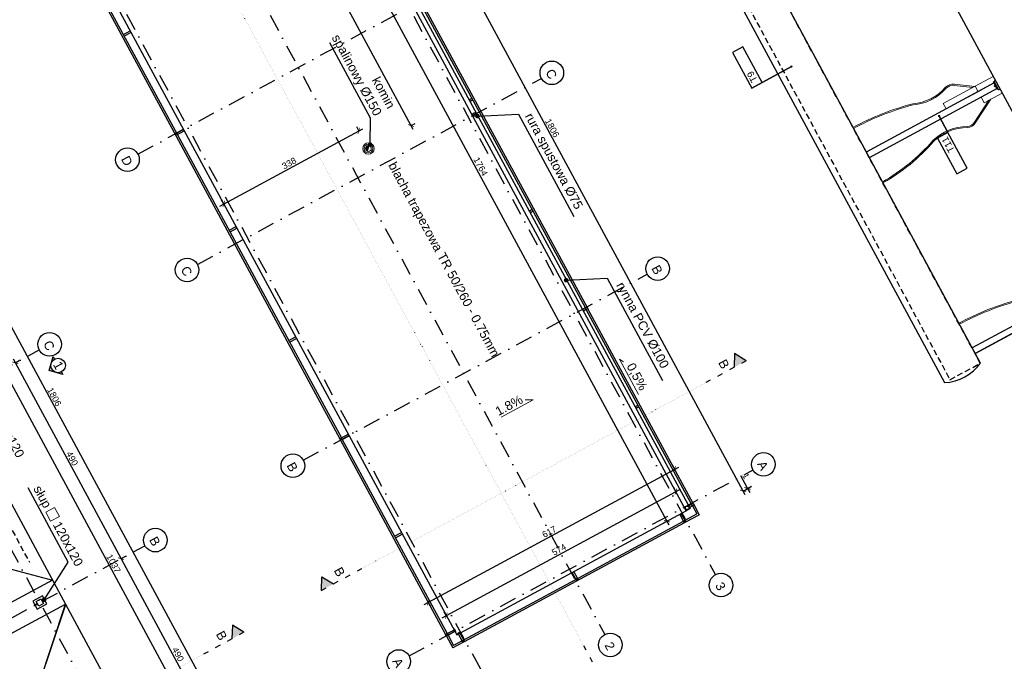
# Model space of a CAD drawing. Header units: millimetres. Extents: x -667476 to -405070, y -32043 to 330643.
# Tile 53 of 55: x -589689 to -568009, y 245643 to 259770. Entities that reach past the tile are written whole.
import ezdxf
from ezdxf.enums import TextEntityAlignment as Align

# ---------------------------------------------------------------- set-up
doc = ezdxf.new("R2010")
doc.units = ezdxf.units.MM
doc.header["$LTSCALE"] = 10
for name, pattern in [('ACAD_ISO03W100', [30, 12, -18]), ('DASHDOT', [25.4, 12.7, -6.35, 0, -6.35]), ('DASHED', [19.05, 12.7, -6.35]), ('DOT2', [3.175, 0, -3.175])]:
    doc.linetypes.add(name, pattern=pattern)
for name, color, linetype in [('01 - grunt', 3, 'Continuous'), ('01 - konstukcja', 7, 'Continuous'), ('02 - drzwi', 252, 'Continuous'), ('02 - drzwi widok', 252, 'Continuous'), ('02-element ponizej', 250, 'Continuous'), ('02-element powyzej', 250, 'DASHED'), ('02-elementy wyposazenia', 250, 'Continuous'), ('03 - instalacje', 2, 'Continuous'), ('04 - hatch sciany', 250, 'Continuous'), ('05 - grafika', 251, 'Continuous'), ('05 - osie', 1, 'DASHDOT'), ('05 - przekroj', 3, 'Continuous'), ('05 - tekst', 1, 'Continuous'), ('05 - tekst 01', 1, 'Continuous'), ('05-grafika', 251, 'Continuous'), ('05-osie', 1, 'DASHDOT'), ('05-przekroj', 3, 'Continuous'), ('05-tekst', 1, 'Continuous'), ('05-wymiary', 3, 'Continuous'), ('05-wymiary PB', 3, 'Continuous'), ('06-elewacja cienka', 250, 'Continuous'), ('06-elewacja gruba', 7, 'Continuous'), ('100_rzut', 3, 'Continuous')]:
    doc.layers.add(name, color=color, linetype=linetype)
doc.layers.get('100_rzut').off()
doc.styles.add('1-100', font='arial.ttf', dxfattribs={"height": 200})
doc.styles.add('1-50', font='arial.ttf', dxfattribs={"height": 100})
doc.styles.get("Standard").update_dxf_attribs({"font": 'arial.ttf'})
doc.dimstyles.new('1-100', dxfattribs={"dimtxt": 140, "dimasz": 100, "dimexe": 100, "dimexo": 300, "dimgap": 30, "dimtad": 1, "dimdec": 0, "dimlfac": 0.1, "dimtxsty": 'Standard', "dimblk": 'ARCHTICK', "dimcen": 0.09, "dimdle": 100, "dimclre": 252, "dimadec": 0, "dimazin": 0, "dimtfac": 1, "dimtdec": 0, "dimtmove": 0, "dimatfit": 3, "dimfxl": 1, "dimfxlon": 1, "dimarcsym": 0})
doc.dimstyles.new('1-50', dxfattribs={"dimtxt": 100, "dimasz": 50, "dimexe": 100, "dimexo": 75, "dimgap": 30, "dimtad": 1, "dimdec": 0, "dimlfac": 0.1, "dimtxsty": 'Standard', "dimblk": 'ARCHTICK', "dimcen": 250, "dimdle": 30, "dimclre": 252, "dimadec": 0, "dimazin": 0, "dimtfac": 1, "dimtdec": 0, "dimtmove": 0, "dimatfit": 3, "dimfxl": 50, "dimfxlon": 1, "dimarcsym": 0})

# ---------------------------------------------------------------- blocks, each defined once
blk = doc.blocks.new('ozn osi')
at = {"layer": '05-grafika'}
blk.add_circle((0, 160), 130, dxfattribs=at)
at = {"layer": '05-osie', "style": '1-50', "flags": 12}
blk.add_attdef('NUMER_OSI', (-60, 203), '', height=100, rotation=270, dxfattribs=at)
blk = doc.blocks.new('_ArchTick')
at = {"color": 0, "linetype": 'ByBlock', "const_width": 0.15}
blk.add_lwpolyline([(-0.5, -0.5), (0.5, 0.5)], dxfattribs=at)
blk = doc.blocks.new('*D855')
at = {"layer": '05-wymiary', "color": 0, "lineweight": -2, "transparency": 16777216}
for p, q in [((-573663, 249452), (-573811, 249726)), ((-573661, 249447), (-573663, 249452)), ((-573661, 249447), (-573613, 249359))]:
    blk.add_line(p, q, dxfattribs=at)
at = {"layer": '05-wymiary', "color": 252, "lineweight": -2, "transparency": 16777216}
for p, q in [((-573664, 249451), (-573575, 249499)), ((-573662, 249447), (-573573, 249495))]:
    blk.add_line(p, q, dxfattribs=at)
at = {"layer": 'Defpoints', "color": 0, "transparency": 16777216}
for p in [(-573663, 249452), (-574729, 248876), (-574726, 248871)]:
    blk.add_point(p, dxfattribs=at)
at = {"layer": '05-wymiary', "color": 0, "lineweight": -2, "transparency": 16777216, "xscale": 100, "yscale": 100, "zscale": 100}
for p, rotation in [((-573663, 249452), 298.3889074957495), ((-573661, 249447), 118.3889074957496)]:
    blk.add_blockref('_ArchTick', p, dxfattribs=dict(at, rotation=rotation))
at = {"layer": '05-wymiary', "color": 0, "transparency": 16777216, "insert": (-573697, 249724), "char_height": 140, "attachment_point": 5, "rotation": 298.3889}
blk.add_mtext('1', dxfattribs=at)
blk = doc.blocks.new('*D856')
at = {"layer": '05-wymiary', "color": 0, "lineweight": -2, "transparency": 16777216}
blk.add_line((-580781, 246892), (-575179, 249920), dxfattribs=at)
at = {"layer": '05-wymiary', "color": 252, "lineweight": -2, "transparency": 16777216}
for p, q in [((-575267, 249871), (-575315, 249960)), ((-580694, 246941), (-580646, 246852))]:
    blk.add_line(p, q, dxfattribs=at)
at = {"layer": 'Defpoints', "color": 0, "transparency": 16777216}
for p in [(-588741, 261831), (-575267, 249872), (-574726, 248871)]:
    blk.add_point(p, dxfattribs=at)
at = {"layer": '05-wymiary', "color": 0, "lineweight": -2, "transparency": 16777216, "xscale": 100, "yscale": 100, "zscale": 100}
for p, rotation in [((-575267, 249872), 28.38890749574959), ((-580693, 246940), 208.3889074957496)]:
    blk.add_blockref('_ArchTick', p, dxfattribs=dict(at, rotation=rotation))
at = {"layer": '05-wymiary', "color": 0, "transparency": 16777216, "insert": (-578028, 248495), "char_height": 140, "attachment_point": 5, "rotation": 28.3889}
blk.add_mtext('617', dxfattribs=at)
blk = doc.blocks.new('*D857')
at = {"layer": '05-wymiary', "color": 0, "lineweight": -2, "transparency": 16777216}
blk.add_line((-585283, 255667), (-582134, 257369), dxfattribs=at)
at = {"layer": '05-wymiary', "color": 252, "lineweight": -2, "transparency": 16777216}
for p, q in [((-582221, 257321), (-582269, 257410)), ((-585194, 255714), (-585242, 255803))]:
    blk.add_line(p, q, dxfattribs=at)
at = {"layer": 'Defpoints', "color": 0, "transparency": 16777216}
for p in [(-582222, 257322), (-582011, 256932), (-580067, 246226)]:
    blk.add_point(p, dxfattribs=at)
at = {"layer": '05-wymiary', "color": 0, "lineweight": -2, "transparency": 16777216, "xscale": 100, "yscale": 100, "zscale": 100}
for p, rotation in [((-582222, 257322), 28.38890749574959), ((-585195, 255715), 208.3889074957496)]:
    blk.add_blockref('_ArchTick', p, dxfattribs=dict(at, rotation=rotation))
at = {"layer": '05-wymiary', "color": 0, "transparency": 16777216, "insert": (-583756, 256608), "char_height": 140, "attachment_point": 5, "rotation": 28.3889}
blk.add_mtext('338', dxfattribs=at)
blk = doc.blocks.new('*D858')
at = {"layer": '05-wymiary', "color": 0, "lineweight": -2, "transparency": 16777216}
blk.add_line((-581024, 257351), (-584589, 263947), dxfattribs=at)
at = {"layer": '05-wymiary', "color": 252, "lineweight": -2, "transparency": 16777216}
for p, q in [((-584542, 263859), (-584453, 263907)), ((-581073, 257439), (-580984, 257487))]:
    blk.add_line(p, q, dxfattribs=at)
at = {"layer": 'Defpoints', "color": 0, "transparency": 16777216}
for p in [(-584541, 263859), (-585480, 263352), (-582011, 256932)]:
    blk.add_point(p, dxfattribs=at)
at = {"layer": '05-wymiary', "color": 0, "lineweight": -2, "transparency": 16777216, "xscale": 100, "yscale": 100, "zscale": 100}
for p, rotation in [((-584541, 263859), 118.3889074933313), ((-581072, 257439), 298.3889074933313)]:
    blk.add_blockref('_ArchTick', p, dxfattribs=dict(at, rotation=rotation))
at = {"layer": '05-wymiary', "color": 0, "transparency": 16777216, "insert": (-582717, 260698), "char_height": 140, "attachment_point": 5, "rotation": 298.3889}
blk.add_mtext('730', dxfattribs=at)
blk = doc.blocks.new('*D859')
at = {"layer": '05-wymiary', "color": 0, "lineweight": -2, "transparency": 16777216}
blk.add_line((-580383, 246600), (-575153, 249426), dxfattribs=at)
at = {"layer": '05-wymiary', "color": 252, "lineweight": -2, "transparency": 16777216}
for p, q in [((-575241, 249378), (-575289, 249467)), ((-580294, 246647), (-580342, 246736))]:
    blk.add_line(p, q, dxfattribs=at)
at = {"layer": 'Defpoints', "color": 0, "transparency": 16777216}
for p in [(-575241, 249379), (-575014, 248957), (-580067, 246226)]:
    blk.add_point(p, dxfattribs=at)
at = {"layer": '05-wymiary', "color": 0, "lineweight": -2, "transparency": 16777216, "xscale": 100, "yscale": 100, "zscale": 100}
for p, rotation in [((-575241, 249379), 28.38890749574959), ((-580295, 246648), 208.3889074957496)]:
    blk.add_blockref('_ArchTick', p, dxfattribs=dict(at, rotation=rotation))
at = {"layer": '05-wymiary', "color": 0, "transparency": 16777216, "insert": (-577816, 248102), "char_height": 140, "attachment_point": 5, "rotation": 28.3889}
blk.add_mtext('574', dxfattribs=at)
blk = doc.blocks.new('*D860')
at = {"layer": '05-wymiary', "color": 0, "lineweight": -2, "transparency": 16777216}
blk.add_line((-575388, 248641), (-583870, 264336), dxfattribs=at)
at = {"layer": '05-wymiary', "color": 252, "lineweight": -2, "transparency": 16777216}
for p, q in [((-583822, 264248), (-583911, 264200)), ((-575435, 248729), (-575524, 248681))]:
    blk.add_line(p, q, dxfattribs=at)
at = {"layer": 'Defpoints', "color": 0, "transparency": 16777216}
for p in [(-583401, 264476), (-583823, 264248), (-575014, 248957)]:
    blk.add_point(p, dxfattribs=at)
at = {"layer": '05-wymiary', "color": 0, "lineweight": -2, "transparency": 16777216, "xscale": 100, "yscale": 100, "zscale": 100}
for p, rotation in [((-583823, 264248), 118.3889074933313), ((-575436, 248729), 298.3889074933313)]:
    blk.add_blockref('_ArchTick', p, dxfattribs=dict(at, rotation=rotation))
at = {"layer": '05-wymiary', "color": 0, "transparency": 16777216, "insert": (-579540, 256537), "char_height": 140, "attachment_point": 5, "rotation": 298.3889}
blk.add_mtext('1764', dxfattribs=at)
blk = doc.blocks.new('sciana1')
at = {"layer": '05-grafika'}
blk.add_lwpolyline([(596, 0), (0, 0), (0, -175), (596, -175)], close=True, dxfattribs=at)
at = {"layer": '05-tekst', "style": '1-50', "flags": 12}
blk.add_attdef('NAZWA_PRZEGRODY', (41, -133), '', height=100, dxfattribs=at)
blk = doc.blocks.new('*D864')
at = {"layer": '05-wymiary', "color": 0, "lineweight": -2, "transparency": 16777216}
blk.add_line((-590225, 252396), (-585201, 243099), dxfattribs=at)
at = {"layer": '05-wymiary', "color": 252, "lineweight": -2, "transparency": 16777216}
for p, q in [((-590222, 252284), (-590090, 252355)), ((-585293, 243163), (-585161, 243235))]:
    blk.add_line(p, q, dxfattribs=at)
at = {"layer": 'Defpoints', "color": 0, "transparency": 16777216}
for p in [(-591509, 251589), (-585249, 243187), (-586351, 242591)]:
    blk.add_point(p, dxfattribs=at)
at = {"layer": '05-wymiary', "color": 0, "lineweight": -2, "transparency": 16777216, "xscale": 100, "yscale": 100, "zscale": 100}
for p, rotation in [((-590178, 252308), 118.3889074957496), ((-585249, 243187), 298.3889074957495)]:
    blk.add_blockref('_ArchTick', p, dxfattribs=dict(at, rotation=rotation))
at = {"layer": '05-wymiary', "color": 0, "transparency": 16777216, "insert": (-587624, 247796), "char_height": 140, "attachment_point": 5, "rotation": 298.3889}
blk.add_mtext('1037', dxfattribs=at)
blk = doc.blocks.new('*D868')
at = {"layer": '05-wymiary', "color": 0, "lineweight": -2, "transparency": 16777216}
blk.add_line((-589834, 252303), (-587409, 247816), dxfattribs=at)
at = {"layer": '05-wymiary', "color": 252, "lineweight": -2, "transparency": 16777216}
for p, q in [((-589788, 252215), (-589699, 252263)), ((-587458, 247904), (-587369, 247952))]:
    blk.add_line(p, q, dxfattribs=at)
at = {"layer": 'Defpoints', "color": 0, "transparency": 16777216}
for p in [(-591355, 251367), (-587457, 247904), (-589140, 246995)]:
    blk.add_point(p, dxfattribs=at)
at = {"layer": '05-wymiary', "color": 0, "lineweight": -2, "transparency": 16777216, "xscale": 100, "yscale": 100, "zscale": 100}
for p, rotation in [((-589787, 252215), 118.3889074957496), ((-587457, 247904), 298.3889074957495)]:
    blk.add_blockref('_ArchTick', p, dxfattribs=dict(at, rotation=rotation))
at = {"layer": '05-wymiary', "color": 0, "transparency": 16777216, "insert": (-588533, 250108), "char_height": 140, "attachment_point": 5, "rotation": 298.3889}
blk.add_mtext('490', dxfattribs=at)
blk = doc.blocks.new('*D869')
at = {"layer": '05-wymiary', "color": 0, "lineweight": -2, "transparency": 16777216}
blk.add_line((-587505, 247992), (-585080, 243506), dxfattribs=at)
at = {"layer": '05-wymiary', "color": 252, "lineweight": -2, "transparency": 16777216}
for p, q in [((-587458, 247904), (-587369, 247952)), ((-585128, 243593), (-585039, 243641))]:
    blk.add_line(p, q, dxfattribs=at)
at = {"layer": 'Defpoints', "color": 0, "transparency": 16777216}
for p in [(-589140, 246995), (-585127, 243594), (-586810, 242684)]:
    blk.add_point(p, dxfattribs=at)
at = {"layer": '05-wymiary', "color": 0, "lineweight": -2, "transparency": 16777216, "xscale": 100, "yscale": 100, "zscale": 100}
for p, rotation in [((-587457, 247904), 118.3889074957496), ((-585127, 243594), 298.3889074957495)]:
    blk.add_blockref('_ArchTick', p, dxfattribs=dict(at, rotation=rotation))
at = {"layer": '05-wymiary', "color": 0, "transparency": 16777216, "insert": (-586203, 245797), "char_height": 140, "attachment_point": 5, "rotation": 298.3889}
blk.add_mtext('490', dxfattribs=at)
blk = doc.blocks.new('*D871')
at = {"layer": '05-wymiary', "color": 0, "lineweight": -2, "transparency": 16777216}
blk.add_line((-593356, 259448), (-584674, 243384), dxfattribs=at)
at = {"layer": '05-wymiary', "color": 252, "lineweight": -2, "transparency": 16777216}
for p, q in [((-593309, 259359), (-593220, 259407)), ((-584722, 243471), (-584634, 243519))]:
    blk.add_line(p, q, dxfattribs=at)
at = {"layer": 'Defpoints', "color": 0, "transparency": 16777216}
for p in [(-594937, 258480), (-584722, 243472), (-586351, 242591)]:
    blk.add_point(p, dxfattribs=at)
at = {"layer": '05-wymiary', "color": 0, "lineweight": -2, "transparency": 16777216, "xscale": 100, "yscale": 100, "zscale": 100}
for p, rotation in [((-593308, 259360), 118.3889074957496), ((-584722, 243472), 298.3889074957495)]:
    blk.add_blockref('_ArchTick', p, dxfattribs=dict(at, rotation=rotation))
at = {"layer": '05-wymiary', "color": 0, "transparency": 16777216, "insert": (-588926, 251464), "char_height": 140, "attachment_point": 5, "rotation": 298.3889}
blk.add_mtext('1806', dxfattribs=at)
blk = doc.blocks.new('*D872')
at = {"layer": '05-wymiary', "color": 0, "lineweight": -2, "transparency": 16777216}
blk.add_line((-585966, 242090), (-586370, 241871), dxfattribs=at)
at = {"layer": '05-wymiary', "color": 252, "lineweight": -2, "transparency": 16777216}
for p, q in [((-586054, 242043), (-586006, 241954)), ((-586283, 241919), (-586235, 241831))]:
    blk.add_line(p, q, dxfattribs=at)
at = {"layer": 'Defpoints', "color": 0, "transparency": 16777216}
for p in [(-589181, 247282), (-586351, 242591), (-586282, 241919)]:
    blk.add_point(p, dxfattribs=at)
at = {"layer": '05-wymiary', "color": 0, "lineweight": -2, "transparency": 16777216, "xscale": 100, "yscale": 100, "zscale": 100}
for p, rotation in [((-586282, 241919), 208.3889074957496), ((-586054, 242042), 28.38890749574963)]:
    blk.add_blockref('_ArchTick', p, dxfattribs=dict(at, rotation=rotation))
at = {"layer": '05-wymiary', "color": 0, "transparency": 16777216, "insert": (-586113, 242125), "char_height": 140, "attachment_point": 5, "rotation": 28.3889}
blk.add_mtext('26', dxfattribs=at)
blk = doc.blocks.new('*D873')
at = {"layer": '05-wymiary', "color": 0, "lineweight": -2, "transparency": 16777216}
blk.add_line((-586194, 241966), (-591631, 239028), dxfattribs=at)
at = {"layer": '05-wymiary', "color": 252, "lineweight": -2, "transparency": 16777216}
for p, q in [((-586283, 241919), (-586235, 241831)), ((-591544, 239076), (-591496, 238987))]:
    blk.add_line(p, q, dxfattribs=at)
at = {"layer": 'Defpoints', "color": 0, "transparency": 16777216}
for p in [(-589181, 247282), (-594442, 244439), (-591543, 239075)]:
    blk.add_point(p, dxfattribs=at)
at = {"layer": '05-wymiary', "color": 0, "lineweight": -2, "transparency": 16777216, "xscale": 100, "yscale": 100, "zscale": 100}
for p, rotation in [((-586282, 241919), 28.38890749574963), ((-591543, 239075), 208.3889074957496)]:
    blk.add_blockref('_ArchTick', p, dxfattribs=dict(at, rotation=rotation))
at = {"layer": '05-wymiary', "color": 0, "transparency": 16777216, "insert": (-588961, 240586), "char_height": 140, "attachment_point": 5, "rotation": 28.3889}
blk.add_mtext('598', dxfattribs=at)
blk = doc.blocks.new('rozeta')
at = {"layer": '05-przekroj'}
h = blk.add_hatch(color=256, dxfattribs=at)
h.paths.add_polyline_path([(-113, -113), (-227, -227), (-160, -227, -0.198912)])
h.paths.add_polyline_path([(0, 0), (-113, -113, -0.414214), (113, -113)])
h.paths.add_polyline_path([(113, -113, -0.198912), (160, -227), (227, -227)])
for points in [[(-160, -227), (-227, -227), (0, 0), (227, -227)], [(227, -227), (160, -227)]]:
    blk.add_lwpolyline(points, dxfattribs=at)
blk.add_circle((0, -227), 160, dxfattribs=at)
blk = doc.blocks.new('myjnia ręczna')
at = {"layer": '04 - hatch sciany'}
h = blk.add_hatch(color=256, dxfattribs=at)
h.dxf.hatch_style = 2
h.paths.add_polyline_path([(478991, -869378), (478471, -869378), (478471, -875158), (480491, -875158), (480491, -869378), (479971, -869378), (479971, -869278), (480591, -869278), (480591, -875258), (478371, -875258), (478371, -869278), (478991, -869278)])
at = {"layer": '01 - konstukcja'}
for points in [[(478991, -869378), (478471, -869378), (478471, -875158), (480491, -875158), (480491, -869378), (479971, -869378), (479971, -869278), (480591, -869278), (480591, -875258), (478371, -875258), (478371, -869278), (478991, -869278)], [(468244, -869558), (468364, -869558), (468364, -869438), (468244, -869438)], [(473144, -869558), (473264, -869558), (473264, -869438), (473144, -869438)], [(480804, -869558), (480924, -869558), (480924, -869438), (480804, -869438)], [(485704, -869558), (485824, -869558), (485824, -869438), (485704, -869438)], [(468244, -872328), (468364, -872328), (468364, -872208), (468244, -872208)], [(473144, -872328), (473264, -872328), (473264, -872208), (473144, -872208)], [(480804, -872328), (480924, -872328), (480924, -872208), (480804, -872208)], [(485704, -872328), (485824, -872328), (485824, -872208), (485704, -872208)], [(468244, -875098), (468364, -875098), (468364, -874978), (468244, -874978)], [(473144, -875098), (473264, -875098), (473264, -874978), (473144, -874978)], [(478044, -875098), (478164, -875098), (478164, -874978), (478044, -874978)], [(480804, -875098), (480924, -875098), (480924, -874978), (480804, -874978)], [(485704, -875098), (485824, -875098), (485824, -874978), (485704, -874978)]]:
    blk.add_lwpolyline(points, close=True, dxfattribs=at)
at = {"layer": '02 - drzwi'}
blk.add_lwpolyline([(479011, -868338), (479051, -868338), (479051, -869278), (479011, -869278)], close=True, dxfattribs=at)
at = {"layer": '02 - drzwi widok', "lineweight": 0}
blk.add_arc((479011, -869278), 940, 360, 87.5611, dxfattribs=at)
at = {"layer": '02-element ponizej', "color": 251}
for p, q in [((468004, -875518), (468004, -869018)), ((472904, -869018), (468004, -869018)), ((470244, -870758), (468604, -869018)), ((468604, -869018), (468604, -875518)), ((471264, -870758), (472894, -869018)), ((472904, -875518), (472904, -869018)), ((477804, -869018), (472904, -869018)), ((475144, -870758), (473504, -869018)), ((473504, -869018), (473504, -875518)), ((476164, -870758), (477794, -869018)), ((477794, -875518), (477794, -869018)), ((481164, -869018), (477794, -869018)), ((481164, -869018), (481164, -875518)), ((481164, -869018), (486064, -869018)), ((483824, -870758), (485464, -869018)), ((485464, -875518), (485464, -869018)), ((486064, -875518), (486064, -869018)), ((470244, -873778), (468604, -875518)), ((471264, -873778), (472894, -875518)), ((475144, -873778), (473504, -875518)), ((476164, -873778), (477794, -875518)), ((482804, -873778), (481164, -875518)), ((483824, -873778), (485464, -875518)), ((472894, -875518), (468004, -875518)), ((477794, -875518), (472904, -875518)), ((477794, -875518), (481164, -875518)), ((481164, -875518), (486064, -875518))]:
    blk.add_line(p, q, dxfattribs=at)
for points in [[(470244, -873778), (471264, -873778), (471264, -870758), (470244, -870758)], [(475144, -873778), (476164, -873778), (476164, -870758), (475144, -870758)], [(482804, -873778), (483824, -873778), (483824, -870758), (482804, -870758)]]:
    blk.add_lwpolyline(points, close=True, dxfattribs=at)
blk.add_lwpolyline([(470689, -873518, 1), (470809, -873518, 1)], format="xyb", close=True, dxfattribs=at)
at = {"layer": '02-element powyzej', "linetype": 'DASHED'}
blk.add_line((478991, -869378), (479971, -869378), dxfattribs=at)
blk = doc.blocks.new('*D895')
at = {"layer": '05-wymiary', "color": 0, "lineweight": -2, "transparency": 16777216}
blk.add_line((-573713, 249306), (-582394, 265369), dxfattribs=at)
at = {"layer": '05-wymiary', "color": 252, "lineweight": -2, "transparency": 16777216}
for p, q in [((-582347, 265280), (-582259, 265328)), ((-573761, 249393), (-573672, 249441))]:
    blk.add_line(p, q, dxfattribs=at)
at = {"layer": 'Defpoints', "color": 0, "transparency": 16777216}
for p in [(-582347, 265281), (-583312, 264759), (-574726, 248871)]:
    blk.add_point(p, dxfattribs=at)
at = {"layer": '05-wymiary', "color": 0, "lineweight": -2, "transparency": 16777216, "xscale": 100, "yscale": 100, "zscale": 100}
for p, rotation in [((-582347, 265281), 118.3889074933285), ((-573760, 249394), 298.3889074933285)]:
    blk.add_blockref('_ArchTick', p, dxfattribs=dict(at, rotation=rotation))
at = {"layer": '05-wymiary', "color": 0, "transparency": 16777216, "insert": (-577964, 257385), "char_height": 140, "attachment_point": 5, "rotation": 298.3889}
blk.add_mtext('1806', dxfattribs=at)

msp = doc.modelspace()

# ---------------------------------------------------------------- hatches: boundary and pattern name
at = {"layer": '02-element ponizej', "lineweight": 0}
h = msp.add_hatch(dxfattribs=at)
h.set_pattern_fill('ANSI31', color=256, scale=0.8, angle=-61.61109, style=0)
h.set_pattern_definition([(343.3889075, (-607284.66454, 371412.81428), (0.0285873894, 0.0958267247), [])])
h.paths.add_polyline_path([(-582041.2, 256988.1, -0.1989124), (-581992.5, 256993.1), (-582029.1, 256870.5, -0.6681786)])
at = {"layer": '05-przekroj'}
h = msp.add_hatch(color=256, dxfattribs=at)
h.dxf.hatch_style = 1
h.paths.add_polyline_path([(-573946.7, 252417.2), (-573955.1, 252117.3), (-573691.2, 252259.9)])
h = msp.add_hatch(color=256, dxfattribs=at)
h.dxf.hatch_style = 1
h.paths.add_polyline_path([(-583035.3, 247504.5), (-582779.8, 247347.2), (-583043.7, 247204.6)])
h = msp.add_hatch(color=256, dxfattribs=at)
h.dxf.hatch_style = 1
h.paths.add_polyline_path([(-585006, 246439.4), (-585014.5, 246139.5), (-584750.5, 246282.2)])

# ---------------------------------------------------------------- linework, layer by layer
at = {"layer": '01 - grunt'}
msp.add_line((-574896.9, 270809.7), (-565128.7, 252735.4), dxfattribs=at)
at = {"layer": '02-element ponizej'}
for p, q in [((-577231.4, 253422.7), (-583184.1, 264437.1)), ((-577196.2, 253441.7), (-583148.9, 264456.1)), ((-588600.8, 261571), (-582642, 250545.2)), ((-588565.6, 261590), (-582606.8, 250564.2)), ((-587406.9, 259446.1), (-587255.6, 259527.9)), ((-587387.9, 259410.9), (-587236.6, 259492.7)), ((-579727.5, 258041.4), (-579790.9, 258007.1)), ((-579708.5, 258006.2), (-579771.9, 257971.9)), ((-586235.4, 257278.4), (-586084.1, 257360.2)), ((-586235.4, 257278.4), (-586084.1, 257360.2)), ((-586270.6, 257259.4), (-586251.6, 257224.2)), ((-586235.4, 257278.4), (-586216.4, 257243.2)), ((-586216.4, 257243.2), (-586065.1, 257325)), ((-586216.4, 257243.2), (-586065.1, 257325)), ((-578402.9, 255590.4), (-578466.3, 255556.2)), ((-578383.9, 255555.2), (-578447.2, 255521)), ((-585077.2, 255135.4), (-584925.9, 255217.1)), ((-585058.2, 255100.2), (-584906.9, 255182)), ((-577231.4, 253422.7), (-577294.7, 253388.5)), ((-577231.4, 253422.7), (-577294.7, 253388.5)), ((-577212.4, 253387.5), (-577275.7, 253353.3)), ((-577212.4, 253387.5), (-577275.7, 253353.3)), ((-577231.4, 253422.7), (-577212.4, 253387.5)), ((-574895.5, 249100.6), (-577212.4, 253387.5)), ((-577196.2, 253441.7), (-577177.2, 253406.6)), ((-574860.3, 249119.6), (-577177.2, 253406.6)), ((-583765, 252707.3), (-583613.7, 252789.1)), ((-583746, 252672.1), (-583594.6, 252753.9)), ((-576073.2, 251279.7), (-576136.5, 251245.4)), ((-576054.2, 251244.5), (-576117.5, 251210.3)), ((-582606.8, 250564.2), (-582455.4, 250646)), ((-582606.8, 250564.2), (-582455.4, 250646)), ((-582622.9, 250510), (-582642, 250545.2)), ((-582622.9, 250510), (-580312.2, 246234.5)), ((-582587.7, 250529), (-582606.8, 250564.2)), ((-582587.7, 250529), (-582436.4, 250610.8)), ((-582587.7, 250529), (-582436.4, 250610.8)), ((-582587.7, 250529), (-580277, 246253.5)), ((-575039.1, 248747.9), (-575120.9, 248899.2)), ((-574895.5, 249100.6), (-574958.8, 249066.3)), ((-574876.5, 249065.4), (-574939.8, 249031.1)), ((-574876.5, 249065.4), (-574780.4, 248887.7)), ((-574841.3, 249084.4), (-574726.2, 248871.5)), ((-577458.4, 247440.4), (-575074.3, 248728.9)), ((-577439.4, 247405.2), (-575055.3, 248693.7)), ((-575074.3, 248728.9), (-575156.1, 248880.2)), ((-575039.1, 248747.9), (-574780.4, 248887.7)), ((-575020.1, 248712.7), (-574726.2, 248871.5)), ((-581435.2, 248396.6), (-581283.9, 248478.3)), ((-581416.2, 248361.4), (-581264.9, 248443.1)), ((-577443.2, 247454.3), (-577522.6, 247601.2)), ((-577408, 247473.3), (-577487.4, 247620.2)), ((-579912.9, 246113.9), (-577458.4, 247440.4)), ((-579893.8, 246078.7), (-577439.4, 247405.2)), ((-580277, 246253.5), (-580118.7, 246339.1)), ((-580258, 246218.3), (-580099.7, 246303.9)), ((-580293.2, 246199.3), (-580152.5, 245938.9)), ((-580258, 246218.3), (-580136.3, 245993.1)), ((-579948, 246094.8), (-580136.3, 245993.1)), ((-579948, 246094.8), (-580033.6, 246253.2)), ((-579912.9, 246113.9), (-579998.4, 246272.2)), ((-579929, 246059.7), (-580152.5, 245938.9))]:
    msp.add_line(p, q, dxfattribs=at)
at = {"layer": '02-element ponizej', "color": 251}
msp.add_line((-589431.3, 244632.1), (-588680.2, 246902.2), dxfattribs=at)
at = {"layer": '02-element ponizej'}
for points in [[(-583312.6, 264523.4), (-574925.6, 249004.7), (-575013.5, 248957.2), (-583400.5, 264475.8)], [(-588453.8, 261744.8), (-580066.8, 246226.2), (-575013.5, 248957.2), (-583400.5, 264475.8)], [(-586235.4, 257278.4), (-586270.6, 257259.4), (-586251.6, 257224.2), (-586216.4, 257243.2)], [(-586235.4, 257278.4), (-586270.6, 257259.4), (-586251.6, 257224.2), (-586216.4, 257243.2)], [(-577231.4, 253422.7), (-577196.2, 253441.7), (-577177.2, 253406.6), (-577212.4, 253387.5)], [(-577231.4, 253422.7), (-577196.2, 253441.7), (-577177.2, 253406.6), (-577212.4, 253387.5)], [(-582587.7, 250529), (-582622.9, 250510), (-582642, 250545.2), (-582606.8, 250564.2)], [(-582587.7, 250529), (-582622.9, 250510), (-582642, 250545.2), (-582606.8, 250564.2)], [(-574895.5, 249100.6), (-574860.3, 249119.6), (-574841.3, 249084.4), (-574876.5, 249065.4)], [(-575039.1, 248747.9), (-575020.1, 248712.7), (-575055.3, 248693.7), (-575074.3, 248728.9)], [(-577388.9, 247438.1), (-577424.1, 247419.1), (-577443.2, 247454.3), (-577408, 247473.3)], [(-580112.9, 246353.6), (-580123.4, 246347.9), (-580094.9, 246295.1), (-580084.4, 246300.8)], [(-580258, 246218.3), (-580293.2, 246199.3), (-580312.2, 246234.5), (-580277, 246253.5)], [(-580048.1, 246259), (-580042.4, 246248.4), (-579989.6, 246277), (-579995.3, 246287.5)], [(-579912.9, 246113.9), (-579893.8, 246078.7), (-579929, 246059.7), (-579948, 246094.8)]]:
    msp.add_lwpolyline(points, close=True, dxfattribs=at)
at = {"layer": '02-element ponizej', "color": 251}
msp.add_lwpolyline([(-589187.1, 247082.9), (-589398.3, 246968.8), (-589303.2, 246792.8), (-589092, 246907), (-589187.1, 247082.9)], close=True, dxfattribs=at)
at = {"layer": '02-element ponizej', "lineweight": 0}
for radius in [126, 96, 64]:
    msp.add_circle((-582010.8, 256931.8), radius, dxfattribs=at)
at = {"layer": '02-element ponizej'}
msp.add_circle((-574991.8, 249021.6), 37.5, dxfattribs=at)
at = {"layer": '02-element ponizej', "color": 251}
for centre in [(-589167.7, 246979.7), (-589322.6, 246896)]:
    msp.add_circle(centre, 12, dxfattribs=at)
at = {"layer": '02-element powyzej', "linetype": 'DASHED'}
msp.add_line((-589941.9, 248689.8), (-589476, 247827.6), dxfattribs=at)
at = {"layer": '02-elementy wyposazenia', "linetype": 'Continuous', "lineweight": 0}
for points in [[(-568189.6, 258399), (-568253.3, 258516.9), (-568649.2, 258302.9), (-568585.5, 258185.1), (-568230, 258377.2)], [(-568123, 258275.9), (-568056.9, 258153.6), (-568452.8, 257939.7), (-568518.9, 258061.9), (-568163.5, 258254)]]:
    msp.add_lwpolyline(points, dxfattribs=at)
for points in [[(-571341.6, 257395.7, -0.0602277), (-570022.3, 257919.1, 0.1965742), (-569303.4, 258281.9, -0.2418798), (-569106.5, 258348.4), (-568660.8, 258296.7)], [(-571329.7, 257373.7, -0.0600699), (-570018.7, 257894.3, 0.1959683), (-569285.5, 258264.5, -0.2424089), (-569109.8, 258323.7), (-568699.1, 258276)], [(-570681.6, 256174.5, 0.0835792), (-569564.3, 257089.1, -0.1964081), (-568818.3, 257394, 0.2418798), (-568641.2, 257502.8), (-568303, 258020.6)], [(-570693.2, 256196, 0.083684), (-569581.1, 257107.7, -0.1958065), (-568820.2, 257418.9, 0.2424089), (-568662.3, 257516.1), (-568349.2, 257995.7)], [(-569011.9, 253085, -0.0602277), (-567692.6, 253608.3, 0.1965742), (-566973.7, 253971.2, -0.2418798), (-566776.8, 254037.7), (-566331, 253985.9)], [(-569000, 253063, -0.0600699), (-567689, 253583.6, 0.1959683), (-566955.8, 253953.8, -0.2424089), (-566780.1, 254012.9), (-566369.4, 253965.2)]]:
    msp.add_lwpolyline(points, format="xyb", dxfattribs=at)
msp.add_lwpolyline([(-568585.5, 258185.1), (-568649.2, 258302.9), (-569353, 257922.6), (-569289.3, 257804.7)], close=True, dxfattribs=at)
at = {"layer": '03 - instalacje', "linetype": 'DASHED', "ltscale": 2}
msp.add_circle((-579672.8, 257682.9), 37.5, dxfattribs=at)
at = {"layer": '05 - grafika', "linetype": 'DASHED'}
for p, q in [((-568537.4, 252207), (-577135.5, 268116.3)), ((-577803.2, 267753.2), (-569205.1, 251844)), ((-569205.1, 251844), (-568536.5, 252205.4))]:
    msp.add_line(p, q, dxfattribs=at)
at = {"layer": '05 - przekroj', "linetype": 'DOT2'}
for p, q in [((-587174.8, 264311.2), (-577269.4, 245983)), ((-582154.6, 247685.2), (-574580.4, 251779.4)), ((-595949.7, 240229.6), (-585639.7, 245801.6))]:
    msp.add_line(p, q, dxfattribs=at)
at = {"layer": '05-grafika', "linetype": 'Continuous', "lineweight": 0, "ltscale": 0.2}
for p, q in [((-576483.3, 252298.2), (-576061.9, 251518.4)), ((-576483.3, 252298.2), (-576391.9, 252237.2)), ((-579087.1, 251018.1), (-578380.8, 251399.9)), ((-578380.8, 251399.9), (-578560.6, 251398.3))]:
    msp.add_line(p, q, dxfattribs=at)
at = {"layer": '05-osie', "ltscale": 3}
for p, q in [((-584274.6, 265878.6), (-574369.2, 247550.4)), ((-586711.5, 264561.6), (-576806, 246233.4)), ((-589148.4, 263244.5), (-579242.9, 244916.4)), ((-596789.8, 260897.8), (-585734, 240441.1)), ((-587086.8, 256811.4), (-579512.6, 260905.6)), ((-585774.6, 254383.4), (-578200.4, 258477.6)), ((-583444.9, 250072.6), (-575870.7, 254166.8)), ((-599569.7, 246927.8), (-589259.7, 252499.8)), ((-581115.1, 245761.9), (-573540.9, 249856.1)), ((-597240, 242617.1), (-586930, 248189.1))]:
    msp.add_line(p, q, dxfattribs=at)
at = {"layer": '05-przekroj'}
for points in [[(-573691.2, 252259.9), (-573946.7, 252417.2), (-573955.1, 252117.3)], [(-583043.7, 247204.6), (-583035.3, 247504.5), (-582779.8, 247347.2)], [(-584750.5, 246282.2), (-585006, 246439.4), (-585014.5, 246139.5)]]:
    msp.add_lwpolyline(points, dxfattribs=at)
at = {"layer": '05-przekroj', "linetype": 'ACAD_ISO03W100'}
for points in [[(-573691.2, 252259.9), (-574580.4, 251779.4)], [(-583043.7, 247204.6), (-582154.6, 247685.2)], [(-584750.5, 246282.2), (-585639.7, 245801.6)], [(-576788.8, 245093.8), (-577269.4, 245983)]]:
    msp.add_lwpolyline(points, dxfattribs=at)
at = {"layer": '05-tekst', "linetype": 'Continuous', "lineweight": 0}
msp.add_lwpolyline([(-588920.9, 249030.5), (-588815.1, 248834.7), (-589010.8, 248728.9), (-589116.7, 248924.7)], close=True, dxfattribs=at)
at = {"layer": '06-elewacja cienka'}
for p, q in [((-568230, 258377.2), (-571048.7, 256853.8)), ((-568163.5, 258254), (-570982.2, 256730.7)), ((-568230.2, 258411.2), (-568244.3, 258403.6)), ((-568149.2, 258227.6), (-568244.3, 258403.6)), ((-568135.1, 258235.2), (-568230.2, 258411.2)), ((-568215, 258317.1), (-568223.4, 258312.6)), ((-568213.9, 258295), (-568223.4, 258312.6)), ((-568218.7, 258323.9), (-568207.5, 258329.9)), ((-568201.8, 258292.7), (-568218.7, 258323.9)), ((-568214.5, 258316.1), (-568218.7, 258323.9)), ((-568214.5, 258316.1), (-568203.3, 258322.1)), ((-568205.5, 258299.5), (-568213.9, 258295)), ((-568209.1, 258332.8), (-568206.8, 258334.1)), ((-568189.1, 258295.8), (-568209.1, 258332.8)), ((-568186.8, 258297.1), (-568206.8, 258334.1)), ((-568206, 258300.5), (-568194.9, 258306.5)), ((-568194.4, 258305.5), (-568203.9, 258323.1)), ((-568201.8, 258292.7), (-568190.7, 258298.7)), ((-568189.1, 258295.8), (-568186.8, 258297.1)), ((-568135.1, 258235.2), (-568149.2, 258227.6)), ((-565900.3, 254066.4), (-568719, 252543.1)), ((-565833.8, 253943.3), (-568652.4, 252419.9))]:
    msp.add_line(p, q, dxfattribs=at)
msp.add_lwpolyline([(-568532.1, 252207.7), (-577131.1, 268118.6)], dxfattribs=at)
for centre, radius, start, end in [((-568189.4, 258394.5), 44.1, 115.83461, 157.8131), ((-568196.8, 258315.6), 26.8, 186.46709, 230.31072), ((-568211.9, 258322.5), 5.31, 152.01534, 264.76248), ((-568194.7, 258316.7), 17.7, 178.38891, 238.38891), ((-568199.3, 258299.1), 5.31, 152.01534, 264.76248), ((-568126.7, 258278.5), 44.1, 258.96472, 300.9432)]:
    msp.add_arc(centre, radius, start, end, dxfattribs=at)
for p in [(-568206.8, 258328.5), (-568206.8, 258328.5), (-568206.8, 258328.5), (-568206.8, 258328.5), (-568203.9, 258323.1), (-568203.9, 258323.1), (-568194.4, 258305.5), (-568194.4, 258305.5), (-568191.4, 258300.1), (-568191.4, 258300.1), (-568191.4, 258300.1), (-568191.4, 258300.1)]:
    msp.add_point(p, dxfattribs=at)
at = {"layer": '06-elewacja gruba'}
for points in [[(-577922.9, 267690.7), (-569323.9, 251779.8)], [(-568532.1, 252207.7), (-568648, 252422.3), (-565833.8, 253943.3), (-565819.5, 253916.9), (-565805.4, 253924.5)]]:
    msp.add_lwpolyline(points, dxfattribs=at)
msp.add_arc((-569380.6, 252831.4), 1053.1, 273.09142, 323.6864, dxfattribs=at)

# ---------------------------------------------------------------- block references
at = {"layer": '05 - osie'}
ref = msp.add_blockref('ozn osi', (-578253.4, 258448.2), dxfattribs=dict(at, xscale=2, yscale=2, zscale=2, rotation=298.3889074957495))
ref.add_attrib('NUMER_OSI', 'C', dxfattribs={"height": 200, "rotation": 298.38891, "style": '1-50'}).set_placement((-578071.2, 258526.6), align=Align.CENTER)
ref = msp.add_blockref('ozn osi', (-587597.6, 256535.4), dxfattribs=dict(at, xscale=2, yscale=2, zscale=2, rotation=298.3889074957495))
ref.add_attrib('NUMER_OSI', 'D', dxfattribs={"height": 200, "rotation": 298.38891, "style": '1-50'}).set_placement((-587415.5, 256613.9), align=Align.CENTER)
ref = msp.add_blockref('ozn osi', (-586285.4, 254107.3), dxfattribs=dict(at, xscale=2, yscale=2, zscale=2, rotation=298.3889074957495))
ref.add_attrib('NUMER_OSI', 'C', dxfattribs={"height": 200, "rotation": 298.38891, "style": '1-50'}).set_placement((-586103.2, 254185.8), align=Align.CENTER)
ref = msp.add_blockref('ozn osi', (-575923.7, 254137.4), dxfattribs=dict(at, xscale=2, yscale=2, zscale=2, rotation=298.3889074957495))
ref.add_attrib('NUMER_OSI', 'B', dxfattribs={"height": 200, "rotation": 298.38891, "style": '1-50'}).set_placement((-575741.5, 254215.9), align=Align.CENTER)
ref = msp.add_blockref('ozn osi', (-589312.8, 252470.4), dxfattribs=dict(at, xscale=2, yscale=2, zscale=2, rotation=298.3889074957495))
ref.add_attrib('NUMER_OSI', 'C', dxfattribs={"height": 200, "rotation": 298.38891, "style": '1-50'}).set_placement((-589130.6, 252548.9), align=Align.CENTER)
ref = msp.add_blockref('ozn osi', (-583955.7, 249796.6), dxfattribs=dict(at, xscale=2, yscale=2, zscale=2, rotation=298.3889074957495))
ref.add_attrib('NUMER_OSI', 'B', dxfattribs={"height": 200, "rotation": 298.38891, "style": '1-50'}).set_placement((-583773.5, 249875.1), align=Align.CENTER)
ref = msp.add_blockref('ozn osi', (-573594.2, 249827.3), dxfattribs=dict(at, xscale=2, yscale=2, zscale=2, rotation=298.3889074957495))
ref.add_attrib('NUMER_OSI', 'A', dxfattribs={"height": 200, "rotation": 298.38891, "style": '1-50'}).set_placement((-573412.1, 249905.8), align=Align.CENTER)
ref = msp.add_blockref('ozn osi', (-586983, 248159.7), dxfattribs=dict(at, xscale=2, yscale=2, zscale=2, rotation=298.3889074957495))
ref.add_attrib('NUMER_OSI', 'B', dxfattribs={"height": 200, "rotation": 298.38891, "style": '1-50'}).set_placement((-586800.9, 248238.2), align=Align.CENTER)
ref = msp.add_blockref('ozn osi', (-574527.6, 247169.2), dxfattribs=dict(at, xscale=2, yscale=2, zscale=2, rotation=298.3889074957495))
ref.add_attrib('NUMER_OSI', '3', dxfattribs={"height": 200, "rotation": 298.38891, "style": '1-50'}).set_placement((-574345.4, 247247.7), align=Align.CENTER)
ref = msp.add_blockref('ozn osi', (-576964.5, 245852.2), dxfattribs=dict(at, xscale=2, yscale=2, zscale=2, rotation=298.3889074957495))
ref.add_attrib('NUMER_OSI', '2', dxfattribs={"height": 200, "rotation": 298.38891, "style": '1-50'}).set_placement((-576782.3, 245930.7), align=Align.CENTER)
ref = msp.add_blockref('ozn osi', (-581626.2, 245486.4), dxfattribs=dict(at, xscale=2, yscale=2, zscale=2, rotation=298.3889074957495))
ref.add_attrib('NUMER_OSI', 'A', dxfattribs={"height": 200, "rotation": 298.38891, "style": '1-50'}).set_placement((-581444.1, 245564.9), align=Align.CENTER)
at = {"layer": '05-tekst'}
ref = msp.add_blockref('sciana1', (-573570.4, 258264.7), dxfattribs=dict(at, xscale=1.5, yscale=1.5, zscale=1.5, rotation=118.3889074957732))
ref.add_attrib('NAZWA_PRZEGRODY', 'T9', (-573437.6, 258439.9), dxfattribs={"height": 150, "rotation": 118.38891, "style": '1-100'})
ref = msp.add_blockref('sciana1', (-569248.8, 257286.9), dxfattribs=dict(at, xscale=1.5, yscale=1.5, zscale=1.5, rotation=298.3889074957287))
ref.add_attrib('NAZWA_PRZEGRODY', 'T11', (-569095.7, 256893.9), dxfattribs={"height": 150, "rotation": 118.38891, "style": '1-100'})
at = {"layer": '05-wymiary PB', "rotation": 118.3889074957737}
msp.add_blockref('rozeta', (-589043.6, 252048.5), dxfattribs=at)
at = {"layer": '100_rzut', "xscale": -1, "rotation": 298.3889074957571}
msp.add_blockref('myjnia ręczna', (400673.9, 244047.6), dxfattribs=at)

# ---------------------------------------------------------------- texts
at = {"layer": '05 - tekst', "linetype": 'Continuous', "lineweight": 0, "char_height": 200, "attachment_point": 5, "rotation": 298.38891, "style": '1-100'}
for s, insert, width in [('\\A1;rura spustowa %%C75', (-577947.8, 256644.2), 2879.738), ('blacha trapezowa TR 50/260 - 0.75mm', (-580370.3, 254478.2), 5479.842), ('\\A1;rynna PCV %%C100', (-575995.4, 253031.6), 2879.738)]:
    msp.add_mtext(s, dxfattribs=dict(at, insert=insert, width=width))
at = {"layer": '05 - tekst', "linetype": 'Continuous', "lineweight": 0, "char_height": 200, "attachment_point": 5, "style": '1-100'}
for s, insert, rotation in [('\\A1;0,5%', (-576109.8, 251902.4), 298.44432), ('\\A1;1.8%', (-578914.6, 251278.8), 28.44432)]:
    msp.add_mtext(s, dxfattribs=dict(at, insert=insert, rotation=rotation))
at = {"layer": '05 - tekst 01', "insert": (-588786.8, 252275.6), "char_height": 200, "width": 656.167, "attachment_point": 1, "rotation": 298.38891, "style": '1-100'}
msp.add_mtext('1', dxfattribs=at)
at = {"layer": '05-tekst', "lineweight": 0, "ltscale": 0.2, "insert": (-581410.4, 257883.1, 3246.4), "char_height": 200, "width": 6905.343, "attachment_point": 3, "rotation": 298.38891, "style": '1-100'}
msp.add_mtext('komin\\Pspalinowy %%C150', dxfattribs=at)
at = {"layer": '05-tekst', "char_height": 200, "width": 656.167, "attachment_point": 1, "rotation": 298.38891, "style": '1-100'}
for insert in [(-574139.5, 252317), (-582602.9, 247742.3), (-585198.9, 246339.3)]:
    msp.add_mtext('B', dxfattribs=dict(at, insert=insert))
at = {"layer": '05-tekst', "linetype": 'Continuous', "lineweight": 0, "char_height": 200, "attachment_point": 5, "rotation": 298.38891, "style": '1-100'}
for insert in [(-590157.9, 251004.4), (-588864.4, 248611.1)]:
    msp.add_mtext('\\A1;słup     120x120', dxfattribs=dict(at, insert=insert))

# ---------------------------------------------------------------- dimensions: what is measured, and where the dimension line sits
at = {"layer": '05-wymiary'}
for base, p1, p2, angle, picture, middle in [((-582346.5, 265280.8), (-574726.2, 248871.5), (-583312.5, 264758.7), 118.38891, '*D895', (-577964.1, 257385.4)), ((-583822.8, 264247.6), (-575013.5, 248957.2), (-583400.5, 264475.8), 118.38891, '*D860', (-579540, 256536.6)), ((-584541.4, 263859.2), (-582010.8, 256931.8), (-585480.4, 263351.8), 118.38891, '*D858', (-582717.3, 260697.5)), ((-575267.1, 249872.3), (-588741.1, 261830.5), (-574726.2, 248871.5), 28.38891, '*D856', (-578028.5, 248495.3)), ((-584721.6, 243471.8), (-594937.2, 258479.6), (-586350.5, 242591.4), 298.38891, '*D871', (-588925.7, 251464.1)), ((-582221.5, 257321.8), (-580066.8, 246226.2), (-582010.8, 256931.8), 28.38891, '*D857', (-583756.5, 256607.6)), ((-573663.3, 249451.6), (-574726.2, 248871.5), (-574728.6, 248875.9), 298.38891, '*D855', (-573696.7, 249724.3)), ((-575241.3, 249378.7), (-580066.8, 246226.2), (-575013.5, 248957.2), 28.38891, '*D859', (-577816, 248102.2))]:
    dim = msp.add_linear_dim(base=base, p1=p1, p2=p2, angle=angle, dimstyle='1-100', dxfattribs=at)
    dim.commit()
    dim.dimension.update_dxf_attribs({"geometry": picture, "text_midpoint": middle})
for base, p1, p2, angle, override, picture, middle in [((-585248.5, 243187), (-591508.5, 251588.5), (-586350.5, 242591.4), 298.38891, {"dimtmove": 1, "dimfxl": 50}, '*D864', (-587623.9, 247795.6)), ((-587457, 247904.3), (-591354.9, 251367.5), (-589139.6, 246994.9), 298.38891, {"dimtmove": 1}, '*D868', (-588532.6, 250107.9)), ((-585127.3, 243593.6), (-589139.6, 246994.9), (-586809.9, 242684.2), 298.38891, {"dimtmove": 1}, '*D869', (-586202.8, 245797.2)), ((-591543.2, 239075.3), (-589181.2, 247282.2), (-594442, 244439), 28.38891, {"dimtmove": 1}, '*D873', (-588961.1, 240586.2))]:
    dim = msp.add_linear_dim(base=base, p1=p1, p2=p2, angle=angle, dimstyle='1-100', override=override, dxfattribs=at)
    dim.commit()
    dim.dimension.update_dxf_attribs({"geometry": picture, "text_midpoint": middle})
dim = msp.add_linear_dim(base=(-586282.4, 241918.5), p1=(-586350.5, 242591.4), p2=(-589181.2, 247282.2), angle=28.38891, dimstyle='1-100', dxfattribs=at)
dim.commit()
dim.dimension.update_dxf_attribs({"geometry": '*D872', "text_midpoint": (-586065.2, 242035.9), "dimtype": 160})

# ---------------------------------------------------------------- leaders
at = {"layer": '05 - grafika', "annotation_type": 0, "has_hookline": 1, "hookline_direction": 1}
for points, horizontal_direction in [([(-581972.5, 257018.8), (-581962.8, 257605.4), (-582858.2, 259262.2)], (-0.475454, 0.879741, 0)), ([(-579610.3, 257646.9), (-578707, 257688.5), (-577490, 255436.6)], (0.475454, -0.879741, 0)), ([(-577657.9, 254034.2), (-576754.6, 254075.9), (-575537.6, 251824)], (0.475454, -0.879741, 0)), ([(-589150.3, 246999.8), (-588618.2, 247824.2), (-589503.7, 249462.6)], (-0.475454, 0.879741, 0))]:
    msp.add_leader(points, dimstyle='1-100', override={"dimgap": 100, "dimtad": 0, "dimldrblk": 'Dot'}, dxfattribs=dict(at, horizontal_direction=horizontal_direction))
at = {"layer": '05-grafika'}
for points in [[(-572697, 258736.7), (-573570.4, 258264.7), (-572697, 258736.7)], [(-569444.5, 257649.1), (-569248.8, 257286.9), (-569444.5, 257649.1)]]:
    msp.add_leader(points, dimstyle='1-50', override={"dimtad": 0, "dimldrblk": 'Dot'}, dxfattribs=at)

doc.saveas('drawing.dxf')
